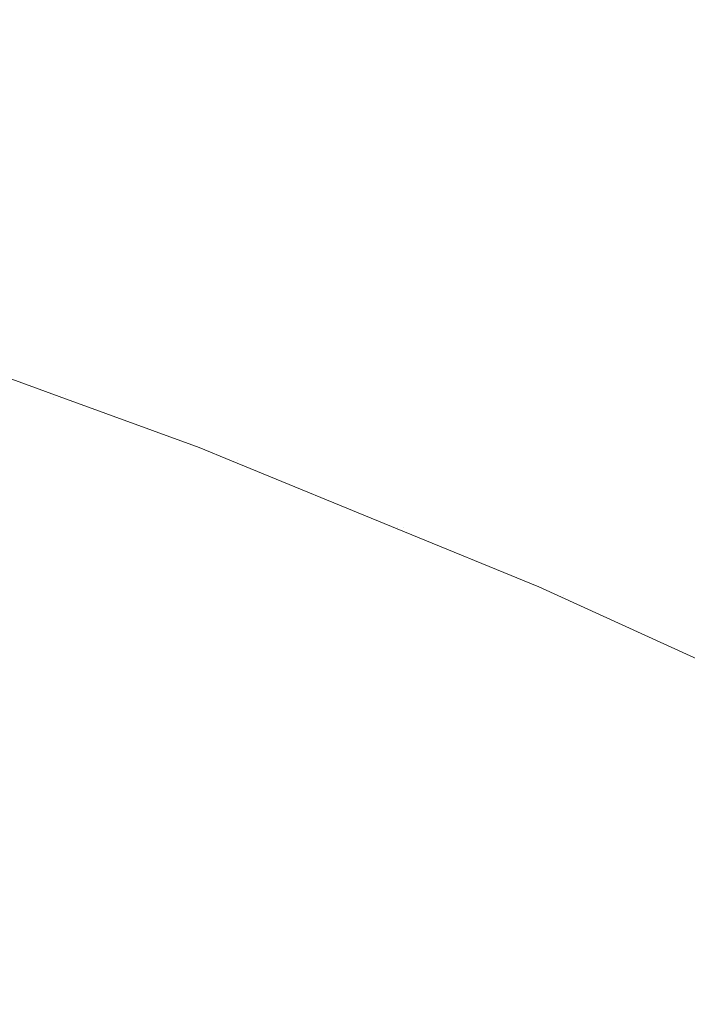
# Model space of a CAD drawing. Header units: centimetres. Extents: x -62 to 63, y 4 to 6.
# Tile 228 of 256: x -20.088 to -20.0695, y 5.9586 to 5.986. Entities that reach past the tile are written whole.
import ezdxf

# ---------------------------------------------------------------- set-up
doc = ezdxf.new("R2010")
doc.units = ezdxf.units.CM
doc.header["$LTSCALE"] = 2.54
doc.layers.add('Lucido design-1', color=7, linetype='Continuous')

# ---------------------------------------------------------------- blocks, each defined once
blk = doc.blocks.new('Gruppo-4-1')
at = {"color": 7, "linetype": 'Continuous', "lineweight": 9}
for points, invisible_edges in [([(62.978378, 5.986815, -2276.27217), (-61.851453, 5.986815, -2276.27217), (-61.851453, 5.984551, -2276.26844), (62.978378, 5.984551, -2276.26844)], 5), ([(-20.096836, 5.987031, -2276.6635), (-20.092564, 5.987031, -2276.659385), (-20.087218, 5.985551, -2276.66043), (-20.091418, 5.985551, -2276.664477)], 15), ([(-20.082765, 5.985551, -2276.656464), (-20.087218, 5.985551, -2276.66043), (-20.092564, 5.987031, -2276.659385), (-20.088036, 5.987031, -2276.655352)], 15), ([(-20.088036, 5.987031, -2276.655352), (-20.083262, 5.987031, -2276.651405), (-20.07807, 5.985551, -2276.652583), (-20.082765, 5.985551, -2276.656464)], 15), ([(-20.073146, 5.985551, -2276.64879), (-20.07807, 5.985551, -2276.652583), (-20.083262, 5.987031, -2276.651405), (-20.078254, 5.987031, -2276.647548)], 15), ([(-20.078254, 5.987031, -2276.647548), (-20.073025, 5.987031, -2276.643784), (-20.068003, 5.985551, -2276.645089), (-20.073146, 5.985551, -2276.64879)], 15), ([(-20.062655, 5.985551, -2276.641482), (-20.068003, 5.985551, -2276.645089), (-20.073025, 5.987031, -2276.643784), (-20.067585, 5.987031, -2276.640116)], 15), ([(-20.086139, 5.984013, -2276.665428), (-20.090011, 5.984013, -2276.669484), (-20.095355, 5.985551, -2276.668601), (-20.091418, 5.985551, -2276.664477)], 15), ([(-20.091418, 5.985551, -2276.664477), (-20.087218, 5.985551, -2276.66043), (-20.082007, 5.984013, -2276.661448), (-20.086139, 5.984013, -2276.665428)], 15), ([(-20.077628, 5.984013, -2276.657548), (-20.082007, 5.984013, -2276.661448), (-20.087218, 5.985551, -2276.66043), (-20.082765, 5.985551, -2276.656464)], 15), ([(-20.082765, 5.985551, -2276.656464), (-20.07807, 5.985551, -2276.652583), (-20.073011, 5.984013, -2276.65373), (-20.077628, 5.984013, -2276.657548)], 15), ([(-20.068167, 5.984013, -2276.65), (-20.073011, 5.984013, -2276.65373), (-20.07807, 5.985551, -2276.652583), (-20.073146, 5.985551, -2276.64879)], 15), ([(-20.073146, 5.985551, -2276.64879), (-20.068003, 5.985551, -2276.645089), (-20.06311, 5.984013, -2276.64636), (-20.068167, 5.984013, -2276.65)], 15), ([(62.978378, 5.984551, -2276.26844), (-61.851453, 5.984551, -2276.26844), (-61.851453, 5.982127, -2276.264812), (62.978378, 5.982127, -2276.264812)], 5), ([(-20.093613, 5.984013, -2276.673611), (-20.090011, 5.984013, -2276.669484), (-20.084809, 5.982418, -2276.670344), (-20.088353, 5.982418, -2276.674404)], 15), ([(-20.081001, 5.982418, -2276.666355), (-20.084809, 5.982418, -2276.670344), (-20.090011, 5.984013, -2276.669484), (-20.086139, 5.984013, -2276.665428)], 15), ([(-20.086139, 5.984013, -2276.665428), (-20.082007, 5.984013, -2276.661448), (-20.076937, 5.982418, -2276.662439), (-20.081001, 5.982418, -2276.666355)], 15), ([(-20.072629, 5.982418, -2276.658602), (-20.076937, 5.982418, -2276.662439), (-20.082007, 5.984013, -2276.661448), (-20.077628, 5.984013, -2276.657548)], 15), ([(-20.077628, 5.984013, -2276.657548), (-20.073011, 5.984013, -2276.65373), (-20.068087, 5.982418, -2276.654847), (-20.072629, 5.982418, -2276.658602)], 15), ([(-20.063323, 5.982418, -2276.651178), (-20.068087, 5.982418, -2276.654847), (-20.073011, 5.984013, -2276.65373), (-20.068167, 5.984013, -2276.65)], 15), ([(-20.09461, 5.982418, -2276.682714), (-20.091623, 5.982418, -2276.678529), (-20.086459, 5.980772, -2276.679233), (-20.089397, 5.980772, -2276.683351)], 15), ([(-20.083242, 5.980772, -2276.675174), (-20.086459, 5.980772, -2276.679233), (-20.091623, 5.982418, -2276.678529), (-20.088353, 5.982418, -2276.674404)], 15), ([(-20.088353, 5.982418, -2276.674404), (-20.084809, 5.982418, -2276.670344), (-20.079755, 5.980772, -2276.67118), (-20.083242, 5.980772, -2276.675174)], 15), ([(-20.076008, 5.980772, -2276.667255), (-20.079755, 5.980772, -2276.67118), (-20.084809, 5.982418, -2276.670344), (-20.081001, 5.982418, -2276.666355)], 15), ([(-20.081001, 5.982418, -2276.666355), (-20.076937, 5.982418, -2276.662439), (-20.07201, 5.980772, -2276.663402), (-20.076008, 5.980772, -2276.667255)], 15), ([(-20.067771, 5.980772, -2276.659627), (-20.07201, 5.980772, -2276.663402), (-20.076937, 5.982418, -2276.662439), (-20.072629, 5.982418, -2276.658602)], 15), ([(-20.072629, 5.982418, -2276.658602), (-20.068087, 5.982418, -2276.654847), (-20.063302, 5.980772, -2276.655933), (-20.067771, 5.980772, -2276.659627)], 15), ([(62.978378, 5.982127, -2276.264812), (-61.851453, 5.982127, -2276.264812), (-61.851453, 5.979547, -2276.261294), (62.978378, 5.979547, -2276.261294)], 5), ([(-20.092049, 5.980772, -2276.687523), (-20.086949, 5.979077, -2276.688074), (-20.089269, 5.979077, -2276.692228), (-20.094407, 5.980772, -2276.691744)], 15), ([(-20.084339, 5.979077, -2276.683968), (-20.086949, 5.979077, -2276.688074), (-20.092049, 5.980772, -2276.687523), (-20.089397, 5.980772, -2276.683351)], 15), ([(-20.089397, 5.980772, -2276.683351), (-20.086459, 5.980772, -2276.679233), (-20.081447, 5.979077, -2276.679916), (-20.084339, 5.979077, -2276.683968)], 15), ([(-20.078282, 5.979077, -2276.675922), (-20.081447, 5.979077, -2276.679916), (-20.086459, 5.980772, -2276.679233), (-20.083242, 5.980772, -2276.675174)], 15), ([(-20.083242, 5.980772, -2276.675174), (-20.079755, 5.980772, -2276.67118), (-20.07485, 5.979077, -2276.671991), (-20.078282, 5.979077, -2276.675922)], 15), ([(-20.071162, 5.979077, -2276.668128), (-20.07485, 5.979077, -2276.671991), (-20.079755, 5.980772, -2276.67118), (-20.076008, 5.980772, -2276.667255)], 15), ([(-20.076008, 5.980772, -2276.667255), (-20.07201, 5.980772, -2276.663402), (-20.067228, 5.979077, -2276.664337), (-20.071162, 5.979077, -2276.668128)], 15), ([(-20.063057, 5.979077, -2276.660622), (-20.067228, 5.979077, -2276.664337), (-20.07201, 5.980772, -2276.663402), (-20.067771, 5.980772, -2276.659627)], 15), ([(62.978378, 5.979547, -2276.261294), (-61.851453, 5.979547, -2276.261294), (-61.851453, 5.976816, -2276.257891), (62.978378, 5.976816, -2276.257891)], 5), ([(-20.089374, 5.977336, -2276.705193), (-20.094434, 5.979077, -2276.704923), (-20.093017, 5.979077, -2276.700658), (-20.08798, 5.977336, -2276.700995)], 15), ([(-20.08798, 5.977336, -2276.700995), (-20.093017, 5.979077, -2276.700658), (-20.091294, 5.979077, -2276.696425), (-20.086283, 5.977336, -2276.696828)], 15), ([(-20.086283, 5.977336, -2276.696828), (-20.091294, 5.979077, -2276.696425), (-20.089269, 5.979077, -2276.692228), (-20.08429, 5.977336, -2276.692697)], 15), ([(-20.08429, 5.977336, -2276.692697), (-20.089269, 5.979077, -2276.692228), (-20.086949, 5.979077, -2276.688074), (-20.082006, 5.977336, -2276.688608)], 15), ([(-20.082006, 5.977336, -2276.688608), (-20.086949, 5.979077, -2276.688074), (-20.084339, 5.979077, -2276.683968), (-20.079437, 5.977336, -2276.684566)], 15), ([(-20.079437, 5.977336, -2276.684566), (-20.084339, 5.979077, -2276.683968), (-20.081447, 5.979077, -2276.679916), (-20.076591, 5.977336, -2276.680577)], 15), ([(-20.076591, 5.977336, -2276.680577), (-20.081447, 5.979077, -2276.679916), (-20.078282, 5.979077, -2276.675922), (-20.073474, 5.977336, -2276.676646)], 15), ([(-20.073474, 5.977336, -2276.676646), (-20.078282, 5.979077, -2276.675922), (-20.07485, 5.979077, -2276.671991), (-20.070097, 5.977336, -2276.672777)], 15), ([(-20.066467, 5.977336, -2276.668974), (-20.070097, 5.977336, -2276.672777), (-20.07485, 5.979077, -2276.671991), (-20.071162, 5.979077, -2276.668128)], 15), ([(-20.071162, 5.979077, -2276.668128), (-20.067228, 5.979077, -2276.664337), (-20.062594, 5.977336, -2276.665243), (-20.066467, 5.977336, -2276.668974)], 15), ([(-20.086951, 5.975506, -2276.92217), (-20.091879, 5.977306, -2276.92217), (-20.093773, 5.977998, -2276.72217), (-20.086951, 5.975506, -2276.72217)], 10), ([(-20.086951, 5.975506, -2276.72217), (-20.093773, 5.977998, -2276.72217), (-20.091712, 5.977336, -2276.71791)], 10), ([(-20.087103, 5.975472, -2276.926855), (-20.087235, 5.975407, -2276.928414), (-20.09216, 5.977186, -2276.928414), (-20.091942, 5.977299, -2276.925294)], 15), ([(-20.091879, 5.977306, -2276.92217), (-20.086951, 5.975506, -2276.92217), (-20.087009, 5.975518, -2276.925294), (-20.091942, 5.977299, -2276.925294)], 14), ([(-20.091942, 5.977299, -2276.925294), (-20.087009, 5.975518, -2276.925294), (-20.087103, 5.975472, -2276.926855)], 11), ([(-20.091712, 5.977336, -2276.71791), (-20.086779, 5.975554, -2276.717976), (-20.086951, 5.975506, -2276.72217)], 11), ([(-20.091243, 5.977336, -2276.713657), (-20.086317, 5.975554, -2276.713788), (-20.086779, 5.975554, -2276.717976), (-20.091712, 5.977336, -2276.71791)], 15), ([(-20.090463, 5.977336, -2276.709416), (-20.085549, 5.975554, -2276.709612), (-20.086317, 5.975554, -2276.713788), (-20.091243, 5.977336, -2276.713657)], 15), ([(-20.089374, 5.977336, -2276.705193), (-20.084477, 5.975554, -2276.705454), (-20.085549, 5.975554, -2276.709612), (-20.090463, 5.977336, -2276.709416)], 15), ([(-20.08798, 5.977336, -2276.700995), (-20.083104, 5.975554, -2276.701321), (-20.084477, 5.975554, -2276.705454), (-20.089374, 5.977336, -2276.705193)], 15), ([(-20.086283, 5.977336, -2276.696828), (-20.081434, 5.975554, -2276.697218), (-20.083104, 5.975554, -2276.701321), (-20.08798, 5.977336, -2276.700995)], 15), ([(-20.08429, 5.977336, -2276.692697), (-20.079472, 5.975554, -2276.693151), (-20.081434, 5.975554, -2276.697218), (-20.086283, 5.977336, -2276.696828)], 15), ([(-20.082006, 5.977336, -2276.688608), (-20.077223, 5.975554, -2276.689125), (-20.079472, 5.975554, -2276.693151), (-20.08429, 5.977336, -2276.692697)], 15), ([(-20.079437, 5.977336, -2276.684566), (-20.074693, 5.975554, -2276.685145), (-20.077223, 5.975554, -2276.689125), (-20.082006, 5.977336, -2276.688608)], 15), ([(-20.076591, 5.977336, -2276.680577), (-20.071891, 5.975554, -2276.681218), (-20.074693, 5.975554, -2276.685145), (-20.079437, 5.977336, -2276.684566)], 15), ([(-20.073474, 5.977336, -2276.676646), (-20.068822, 5.975554, -2276.677347), (-20.071891, 5.975554, -2276.681218), (-20.076591, 5.977336, -2276.680577)], 15), ([(-20.070097, 5.977336, -2276.672777), (-20.065497, 5.975554, -2276.673537), (-20.068822, 5.975554, -2276.677347), (-20.073474, 5.977336, -2276.676646)], 15), ([(-20.061923, 5.975554, -2276.669793), (-20.065497, 5.975554, -2276.673537), (-20.070097, 5.977336, -2276.672777), (-20.066467, 5.977336, -2276.668974)], 15), ([(-20.092761, 5.976876, -2276.933075), (-20.092525, 5.976998, -2276.931524), (-20.087611, 5.975224, -2276.931524), (-20.087855, 5.975105, -2276.933075)], 15), ([(-20.087404, 5.975325, -2276.929971), (-20.087611, 5.975224, -2276.931524), (-20.092525, 5.976998, -2276.931524), (-20.092324, 5.977101, -2276.929971)], 15), ([(-20.092324, 5.977101, -2276.929971), (-20.09216, 5.977186, -2276.928414), (-20.087235, 5.975407, -2276.928414), (-20.087404, 5.975325, -2276.929971)], 15), ([(62.978378, 5.976816, -2276.257891), (-61.851453, 5.976816, -2276.257891), (-61.851453, 5.97394, -2276.254611), (62.978378, 5.97394, -2276.254611)], 5), ([(-20.087855, 5.975105, -2276.933075), (-20.088136, 5.974968, -2276.934621), (-20.093033, 5.976736, -2276.934621), (-20.092761, 5.976876, -2276.933075)], 15), ([(-20.082649, 5.973511, -2276.929971), (-20.082862, 5.973412, -2276.931524), (-20.087611, 5.975224, -2276.931524), (-20.087404, 5.975325, -2276.929971)], 15), ([(-20.087404, 5.975325, -2276.929971), (-20.087235, 5.975407, -2276.928414), (-20.082475, 5.973591, -2276.928414), (-20.082649, 5.973511, -2276.929971)], 15), ([(-20.082339, 5.973654, -2276.926855), (-20.082475, 5.973591, -2276.928414), (-20.087235, 5.975407, -2276.928414), (-20.087103, 5.975472, -2276.926855)], 15), ([(-20.087103, 5.975472, -2276.926855), (-20.087009, 5.975518, -2276.925294), (-20.082242, 5.973699, -2276.925294), (-20.082339, 5.973654, -2276.926855)], 15), ([(-20.087009, 5.975518, -2276.925294), (-20.086951, 5.975506, -2276.92217), (-20.083072, 5.974089, -2276.92217)], 9), ([(-20.083072, 5.974089, -2276.92217), (-20.082242, 5.973699, -2276.925294), (-20.087009, 5.975518, -2276.925294)], 11), ([(-20.083072, 5.974089, -2276.72217), (-20.086951, 5.975506, -2276.72217), (-20.086779, 5.975554, -2276.717976)], 10), ([(-20.086951, 5.975506, -2276.72217), (-20.083072, 5.974089, -2276.72217), (-20.083072, 5.974089, -2276.92217), (-20.086951, 5.975506, -2276.92217)], 10), ([(-20.086779, 5.975554, -2276.717976), (-20.082012, 5.973735, -2276.718039), (-20.083072, 5.974089, -2276.72217)], 11), ([(-20.082012, 5.973735, -2276.718039), (-20.086779, 5.975554, -2276.717976), (-20.086317, 5.975554, -2276.713788), (-20.081557, 5.973735, -2276.713914)], 15), ([(-20.081557, 5.973735, -2276.713914), (-20.086317, 5.975554, -2276.713788), (-20.085549, 5.975554, -2276.709612), (-20.080801, 5.973735, -2276.709802)], 15), ([(-20.080801, 5.973735, -2276.709802), (-20.085549, 5.975554, -2276.709612), (-20.084477, 5.975554, -2276.705454), (-20.079745, 5.973735, -2276.705707)], 15), ([(-20.079745, 5.973735, -2276.705707), (-20.084477, 5.975554, -2276.705454), (-20.083104, 5.975554, -2276.701321), (-20.078393, 5.973735, -2276.701636)], 15), ([(-20.078393, 5.973735, -2276.701636), (-20.083104, 5.975554, -2276.701321), (-20.081434, 5.975554, -2276.697218), (-20.076748, 5.973735, -2276.697595)], 15), ([(-20.076748, 5.973735, -2276.697595), (-20.081434, 5.975554, -2276.697218), (-20.079472, 5.975554, -2276.693151), (-20.074815, 5.973735, -2276.693589)], 15), ([(-20.074815, 5.973735, -2276.693589), (-20.079472, 5.975554, -2276.693151), (-20.077223, 5.975554, -2276.689125), (-20.0726, 5.973735, -2276.689624)], 15), ([(-20.0726, 5.973735, -2276.689624), (-20.077223, 5.975554, -2276.689125), (-20.074693, 5.975554, -2276.685145), (-20.070109, 5.973735, -2276.685705)], 15), ([(-20.070109, 5.973735, -2276.685705), (-20.074693, 5.975554, -2276.685145), (-20.071891, 5.975554, -2276.681218), (-20.067349, 5.973735, -2276.681837)], 15), ([(-20.067349, 5.973735, -2276.681837), (-20.071891, 5.975554, -2276.681218), (-20.068822, 5.975554, -2276.677347), (-20.064327, 5.973735, -2276.678024)], 15), ([(-20.083114, 5.973296, -2276.933075), (-20.083404, 5.973162, -2276.934621), (-20.088136, 5.974968, -2276.934621), (-20.087855, 5.975105, -2276.933075)], 15), ([(-20.087855, 5.975105, -2276.933075), (-20.087611, 5.975224, -2276.931524), (-20.082862, 5.973412, -2276.931524), (-20.083114, 5.973296, -2276.933075)], 15), ([(-20.083732, 5.973011, -2276.936163), (-20.084097, 5.972843, -2276.9377), (-20.088809, 5.97464, -2276.9377), (-20.088454, 5.974813, -2276.936163)], 15), ([(-20.088454, 5.974813, -2276.936163), (-20.088136, 5.974968, -2276.934621), (-20.083404, 5.973162, -2276.934621), (-20.083732, 5.973011, -2276.936163)], 15), ([(-20.0892, 5.97445, -2276.939231), (-20.088809, 5.97464, -2276.9377), (-20.084097, 5.972843, -2276.9377), (-20.0845, 5.972657, -2276.939231)], 15), ([(-20.09009, 5.974016, -2276.942275), (-20.089627, 5.974242, -2276.940757), (-20.08494, 5.972453, -2276.940757), (-20.085417, 5.972233, -2276.942275)], 15), ([(-20.0845, 5.972657, -2276.939231), (-20.08494, 5.972453, -2276.940757), (-20.089627, 5.974242, -2276.940757), (-20.0892, 5.97445, -2276.939231)], 15), ([(62.978378, 5.97394, -2276.254611), (-61.851453, 5.97394, -2276.254611), (-61.851453, 5.970923, -2276.251459), (62.978378, 5.970923, -2276.251459)], 5), ([(-20.085417, 5.972233, -2276.942275), (-20.085931, 5.971996, -2276.943786), (-20.090588, 5.973773, -2276.943786), (-20.09009, 5.974016, -2276.942275)], 15), ([(-20.08217, 5.973719, -2276.92217), (-20.083072, 5.974089, -2276.92217), (-20.083072, 5.974089, -2276.72217), (-20.08217, 5.973719, -2276.72217)], 10), ([(-20.082012, 5.973735, -2276.718039), (-20.08217, 5.973719, -2276.72217), (-20.083072, 5.974089, -2276.72217)], 9), ([(-20.083072, 5.974089, -2276.92217), (-20.08217, 5.973719, -2276.92217), (-20.082183, 5.973726, -2276.923732)], 10), ([(-20.082183, 5.973726, -2276.923732), (-20.082242, 5.973699, -2276.925294), (-20.083072, 5.974089, -2276.92217)], 11), ([(-20.091121, 5.973513, -2276.94529), (-20.090588, 5.973773, -2276.943786), (-20.085931, 5.971996, -2276.943786), (-20.086481, 5.971743, -2276.94529)], 15), ([(-20.082339, 5.973654, -2276.926855), (-20.082242, 5.973699, -2276.925294), (-20.077641, 5.971845, -2276.925294), (-20.077741, 5.971801, -2276.926855)], 15), ([(-20.077581, 5.971871, -2276.923732), (-20.077641, 5.971845, -2276.925294), (-20.082242, 5.973699, -2276.925294), (-20.082183, 5.973726, -2276.923732)], 15), ([(-20.077581, 5.971871, -2276.923732), (-20.082183, 5.973726, -2276.923732), (-20.08217, 5.973719, -2276.92217)], 11), ([(-20.077579, 5.971835, -2276.72217), (-20.08217, 5.973719, -2276.72217), (-20.082012, 5.973735, -2276.718039)], 10), ([(-20.077579, 5.971835, -2276.92217), (-20.08217, 5.973719, -2276.92217), (-20.08217, 5.973719, -2276.72217), (-20.077579, 5.971835, -2276.72217)], 10), ([(-20.08217, 5.973719, -2276.92217), (-20.077579, 5.971835, -2276.92217), (-20.077581, 5.971871, -2276.923732)], 10), ([(-20.082012, 5.973735, -2276.718039), (-20.077412, 5.97188, -2276.7181), (-20.077579, 5.971835, -2276.72217)], 11), ([(-20.081557, 5.973735, -2276.713914), (-20.076964, 5.97188, -2276.714037), (-20.077412, 5.97188, -2276.7181), (-20.082012, 5.973735, -2276.718039)], 15), ([(-20.080801, 5.973735, -2276.709802), (-20.076218, 5.97188, -2276.709985), (-20.076964, 5.97188, -2276.714037), (-20.081557, 5.973735, -2276.713914)], 15), ([(-20.079745, 5.973735, -2276.705707), (-20.075178, 5.97188, -2276.705951), (-20.076218, 5.97188, -2276.709985), (-20.080801, 5.973735, -2276.709802)], 15), ([(-20.078393, 5.973735, -2276.701636), (-20.073846, 5.97188, -2276.70194), (-20.075178, 5.97188, -2276.705951), (-20.079745, 5.973735, -2276.705707)], 15), ([(-20.076748, 5.973735, -2276.697595), (-20.072225, 5.97188, -2276.697959), (-20.073846, 5.97188, -2276.70194), (-20.078393, 5.973735, -2276.701636)], 15), ([(-20.074815, 5.973735, -2276.693589), (-20.070321, 5.97188, -2276.694012), (-20.072225, 5.97188, -2276.697959), (-20.076748, 5.973735, -2276.697595)], 15), ([(-20.0726, 5.973735, -2276.689624), (-20.068139, 5.97188, -2276.690106), (-20.070321, 5.97188, -2276.694012), (-20.074815, 5.973735, -2276.693589)], 15), ([(-20.070109, 5.973735, -2276.685705), (-20.065685, 5.97188, -2276.686245), (-20.068139, 5.97188, -2276.690106), (-20.0726, 5.973735, -2276.689624)], 15), ([(-20.067349, 5.973735, -2276.681837), (-20.062965, 5.97188, -2276.682434), (-20.065685, 5.97188, -2276.686245), (-20.070109, 5.973735, -2276.685705)], 15), ([(-20.086481, 5.971743, -2276.94529), (-20.087067, 5.971472, -2276.946785), (-20.091689, 5.973236, -2276.946785), (-20.091121, 5.973513, -2276.94529)], 15), ([(-20.083114, 5.973296, -2276.933075), (-20.082862, 5.973412, -2276.931524), (-20.07828, 5.971566, -2276.931524), (-20.078539, 5.971453, -2276.933075)], 15), ([(-20.078061, 5.971662, -2276.929971), (-20.07828, 5.971566, -2276.931524), (-20.082862, 5.973412, -2276.931524), (-20.082649, 5.973511, -2276.929971)], 15), ([(-20.082649, 5.973511, -2276.929971), (-20.082475, 5.973591, -2276.928414), (-20.077881, 5.97174, -2276.928414), (-20.078061, 5.971662, -2276.929971)], 15), ([(-20.077741, 5.971801, -2276.926855), (-20.077881, 5.97174, -2276.928414), (-20.082475, 5.973591, -2276.928414), (-20.082339, 5.973654, -2276.926855)], 15), ([(-20.092292, 5.972943, -2276.948272), (-20.091689, 5.973236, -2276.946785), (-20.087067, 5.971472, -2276.946785), (-20.087688, 5.971186, -2276.948272)], 15), ([(-20.083732, 5.973011, -2276.936163), (-20.083404, 5.973162, -2276.934621), (-20.078837, 5.971322, -2276.934621), (-20.079174, 5.971175, -2276.936163)], 15), ([(-20.078539, 5.971453, -2276.933075), (-20.078837, 5.971322, -2276.934621), (-20.083404, 5.973162, -2276.934621), (-20.083114, 5.973296, -2276.933075)], 15), ([(-20.087688, 5.971186, -2276.948272), (-20.088344, 5.970883, -2276.94975), (-20.092928, 5.972632, -2276.94975), (-20.092292, 5.972943, -2276.948272)], 15), ([(-20.0845, 5.972657, -2276.939231), (-20.084097, 5.972843, -2276.9377), (-20.07955, 5.971011, -2276.9377), (-20.079965, 5.970829, -2276.939231)], 15), ([(-20.079174, 5.971175, -2276.936163), (-20.07955, 5.971011, -2276.9377), (-20.084097, 5.972843, -2276.9377), (-20.083732, 5.973011, -2276.936163)], 15), ([(-20.079965, 5.970829, -2276.939231), (-20.080418, 5.970631, -2276.940757), (-20.08494, 5.972453, -2276.940757), (-20.0845, 5.972657, -2276.939231)], 15), ([(-20.085417, 5.972233, -2276.942275), (-20.08494, 5.972453, -2276.940757), (-20.080418, 5.970631, -2276.940757), (-20.080909, 5.970417, -2276.942275)], 15), ([(-20.080909, 5.970417, -2276.942275), (-20.081437, 5.970186, -2276.943786), (-20.085931, 5.971996, -2276.943786), (-20.085417, 5.972233, -2276.942275)], 15), ([(-20.086481, 5.971743, -2276.94529), (-20.085931, 5.971996, -2276.943786), (-20.081437, 5.970186, -2276.943786), (-20.082003, 5.969938, -2276.94529)], 15), ([(-20.07331, 5.969918, -2276.926855), (-20.073454, 5.969858, -2276.928414), (-20.077881, 5.97174, -2276.928414), (-20.077741, 5.971801, -2276.926855)], 15), ([(-20.077741, 5.971801, -2276.926855), (-20.077641, 5.971845, -2276.925294), (-20.073208, 5.96996, -2276.925294), (-20.07331, 5.969918, -2276.926855)], 15), ([(-20.073146, 5.969986, -2276.923732), (-20.073208, 5.96996, -2276.925294), (-20.077641, 5.971845, -2276.925294), (-20.077581, 5.971871, -2276.923732)], 15), ([(-20.077581, 5.971871, -2276.923732), (-20.077579, 5.971835, -2276.92217), (-20.073654, 5.970224, -2276.92217)], 9), ([(-20.073654, 5.970224, -2276.92217), (-20.073146, 5.969986, -2276.923732), (-20.077581, 5.971871, -2276.923732)], 11), ([(-20.073654, 5.970224, -2276.72217), (-20.077579, 5.971835, -2276.72217), (-20.077412, 5.97188, -2276.7181)], 10), ([(-20.077579, 5.971835, -2276.72217), (-20.073654, 5.970224, -2276.72217), (-20.073654, 5.970224, -2276.92217), (-20.077579, 5.971835, -2276.92217)], 10), ([(-20.077412, 5.97188, -2276.7181), (-20.072978, 5.969994, -2276.718159), (-20.073654, 5.970224, -2276.72217)], 11), ([(-20.072978, 5.969994, -2276.718159), (-20.077412, 5.97188, -2276.7181), (-20.076964, 5.97188, -2276.714037), (-20.072537, 5.969994, -2276.714154)], 15), ([(-20.072537, 5.969994, -2276.714154), (-20.076964, 5.97188, -2276.714037), (-20.076218, 5.97188, -2276.709985), (-20.071802, 5.969994, -2276.710161)], 15), ([(-20.071802, 5.969994, -2276.710161), (-20.076218, 5.97188, -2276.709985), (-20.075178, 5.97188, -2276.705951), (-20.070777, 5.969994, -2276.706186)], 15), ([(-20.070777, 5.969994, -2276.706186), (-20.075178, 5.97188, -2276.705951), (-20.073846, 5.97188, -2276.70194), (-20.069464, 5.969994, -2276.702233)], 15), ([(-20.069464, 5.969994, -2276.702233), (-20.073846, 5.97188, -2276.70194), (-20.072225, 5.97188, -2276.697959), (-20.067867, 5.969994, -2276.69831)], 15), ([(-20.067867, 5.969994, -2276.69831), (-20.072225, 5.97188, -2276.697959), (-20.070321, 5.97188, -2276.694012), (-20.06599, 5.969994, -2276.69442)], 15), ([(-20.06599, 5.969994, -2276.69442), (-20.070321, 5.97188, -2276.694012), (-20.068139, 5.97188, -2276.690106), (-20.06384, 5.969994, -2276.69057)], 15), ([(-20.087688, 5.971186, -2276.948272), (-20.087067, 5.971472, -2276.946785), (-20.082606, 5.969675, -2276.946785), (-20.083245, 5.969396, -2276.948272)], 15), ([(-20.082003, 5.969938, -2276.94529), (-20.082606, 5.969675, -2276.946785), (-20.087067, 5.971472, -2276.946785), (-20.086481, 5.971743, -2276.94529)], 15), ([(-20.078539, 5.971453, -2276.933075), (-20.07828, 5.971566, -2276.931524), (-20.073864, 5.969688, -2276.931524), (-20.07413, 5.969578, -2276.933075)], 15), ([(-20.073639, 5.969782, -2276.929971), (-20.073864, 5.969688, -2276.931524), (-20.07828, 5.971566, -2276.931524), (-20.078061, 5.971662, -2276.929971)], 15), ([(-20.078061, 5.971662, -2276.929971), (-20.077881, 5.97174, -2276.928414), (-20.073454, 5.969858, -2276.928414), (-20.073639, 5.969782, -2276.929971)], 15), ([(-20.079174, 5.971175, -2276.936163), (-20.078837, 5.971322, -2276.934621), (-20.074436, 5.969451, -2276.934621), (-20.074782, 5.969308, -2276.936163)], 15), ([(-20.07413, 5.969578, -2276.933075), (-20.074436, 5.969451, -2276.934621), (-20.078837, 5.971322, -2276.934621), (-20.078539, 5.971453, -2276.933075)], 15), ([(-20.083245, 5.969396, -2276.948272), (-20.08392, 5.969101, -2276.94975), (-20.088344, 5.970883, -2276.94975), (-20.087688, 5.971186, -2276.948272)], 15), ([(-20.079965, 5.970829, -2276.939231), (-20.07955, 5.971011, -2276.9377), (-20.075168, 5.969148, -2276.9377), (-20.075594, 5.968971, -2276.939231)], 15), ([(-20.074782, 5.969308, -2276.936163), (-20.075168, 5.969148, -2276.9377), (-20.07955, 5.971011, -2276.9377), (-20.079174, 5.971175, -2276.936163)], 15), ([(62.978378, 5.970923, -2276.251459), (-61.851453, 5.970923, -2276.251459), (-61.851453, 5.967771, -2276.248442), (62.978378, 5.967771, -2276.248442)], 5), ([(-20.089034, 5.970564, -2276.951217), (-20.088344, 5.970883, -2276.94975), (-20.08392, 5.969101, -2276.94975), (-20.08463, 5.96879, -2276.951217)], 15), ([(-20.075594, 5.968971, -2276.939231), (-20.07606, 5.968778, -2276.940757), (-20.080418, 5.970631, -2276.940757), (-20.079965, 5.970829, -2276.939231)], 15), ([(-20.08463, 5.96879, -2276.951217), (-20.085376, 5.968464, -2276.952675), (-20.089759, 5.97023, -2276.952675), (-20.089034, 5.970564, -2276.951217)], 15), ([(-20.076564, 5.968569, -2276.942275), (-20.077107, 5.968345, -2276.943786), (-20.081437, 5.970186, -2276.943786), (-20.080909, 5.970417, -2276.942275)], 15), ([(-20.080909, 5.970417, -2276.942275), (-20.080418, 5.970631, -2276.940757), (-20.07606, 5.968778, -2276.940757), (-20.076564, 5.968569, -2276.942275)], 15), ([(-20.090517, 5.96988, -2276.954122), (-20.089759, 5.97023, -2276.952675), (-20.085376, 5.968464, -2276.952675), (-20.086156, 5.968123, -2276.954122)], 15), ([(-20.082003, 5.969938, -2276.94529), (-20.081437, 5.970186, -2276.943786), (-20.077107, 5.968345, -2276.943786), (-20.077688, 5.968104, -2276.94529)], 15), ([(-20.068875, 5.968041, -2276.92217), (-20.073654, 5.970224, -2276.92217), (-20.073654, 5.970224, -2276.72217), (-20.068875, 5.968041, -2276.72217)], 10), ([(-20.068875, 5.968041, -2276.72217), (-20.073654, 5.970224, -2276.72217), (-20.072978, 5.969994, -2276.718159)], 10), ([(-20.073146, 5.969986, -2276.923732), (-20.073654, 5.970224, -2276.92217), (-20.068875, 5.968041, -2276.92217)], 9), ([(-20.086156, 5.968123, -2276.954122), (-20.086969, 5.967767, -2276.955559), (-20.091308, 5.969515, -2276.955559), (-20.090517, 5.96988, -2276.954122)], 15), ([(-20.077688, 5.968104, -2276.94529), (-20.078306, 5.967847, -2276.946785), (-20.082606, 5.969675, -2276.946785), (-20.082003, 5.969938, -2276.94529)], 15), ([(-20.073639, 5.969782, -2276.929971), (-20.073454, 5.969858, -2276.928414), (-20.069194, 5.967948, -2276.928414), (-20.069383, 5.967874, -2276.929971)], 15), ([(-20.069047, 5.968006, -2276.926855), (-20.069194, 5.967948, -2276.928414), (-20.073454, 5.969858, -2276.928414), (-20.07331, 5.969918, -2276.926855)], 15), ([(-20.07331, 5.969918, -2276.926855), (-20.073208, 5.96996, -2276.925294), (-20.068941, 5.968048, -2276.925294), (-20.069047, 5.968006, -2276.926855)], 15), ([(-20.068878, 5.968073, -2276.923732), (-20.068941, 5.968048, -2276.925294), (-20.073208, 5.96996, -2276.925294), (-20.073146, 5.969986, -2276.923732)], 15), ([(-20.068875, 5.968041, -2276.92217), (-20.068878, 5.968073, -2276.923732), (-20.073146, 5.969986, -2276.923732)], 11), ([(-20.072537, 5.969994, -2276.714154), (-20.068277, 5.968081, -2276.714268), (-20.068712, 5.968081, -2276.718216), (-20.072978, 5.969994, -2276.718159)], 15), ([(-20.072978, 5.969994, -2276.718159), (-20.068712, 5.968081, -2276.718216), (-20.068875, 5.968041, -2276.72217)], 11), ([(-20.071802, 5.969994, -2276.710161), (-20.067552, 5.968081, -2276.710331), (-20.068277, 5.968081, -2276.714268), (-20.072537, 5.969994, -2276.714154)], 15), ([(-20.070777, 5.969994, -2276.706186), (-20.066542, 5.968081, -2276.706412), (-20.067552, 5.968081, -2276.710331), (-20.071802, 5.969994, -2276.710161)], 15), ([(-20.069464, 5.969994, -2276.702233), (-20.065247, 5.968081, -2276.702515), (-20.066542, 5.968081, -2276.706412), (-20.070777, 5.969994, -2276.706186)], 15), ([(-20.083245, 5.969396, -2276.948272), (-20.082606, 5.969675, -2276.946785), (-20.078306, 5.967847, -2276.946785), (-20.078963, 5.967575, -2276.948272)], 15), ([(-20.069887, 5.967676, -2276.933075), (-20.070201, 5.967553, -2276.934621), (-20.074436, 5.969451, -2276.934621), (-20.07413, 5.969578, -2276.933075)], 15), ([(-20.07413, 5.969578, -2276.933075), (-20.073864, 5.969688, -2276.931524), (-20.069614, 5.967783, -2276.931524), (-20.069887, 5.967676, -2276.933075)], 15), ([(-20.069383, 5.967874, -2276.929971), (-20.069614, 5.967783, -2276.931524), (-20.073864, 5.969688, -2276.931524), (-20.073639, 5.969782, -2276.929971)], 15), ([(-20.092132, 5.969135, -2276.956983), (-20.091308, 5.969515, -2276.955559), (-20.086969, 5.967767, -2276.955559), (-20.087817, 5.967397, -2276.956983)], 15), ([(-20.078963, 5.967575, -2276.948272), (-20.079656, 5.967288, -2276.94975), (-20.08392, 5.969101, -2276.94975), (-20.083245, 5.969396, -2276.948272)], 15), ([(-20.070556, 5.967413, -2276.936163), (-20.070952, 5.967257, -2276.9377), (-20.075168, 5.969148, -2276.9377), (-20.074782, 5.969308, -2276.936163)], 15), ([(-20.074782, 5.969308, -2276.936163), (-20.074436, 5.969451, -2276.934621), (-20.070201, 5.967553, -2276.934621), (-20.070556, 5.967413, -2276.936163)], 15), ([(-20.087817, 5.967397, -2276.956983), (-20.088697, 5.967012, -2276.958396), (-20.092987, 5.968741, -2276.958396), (-20.092132, 5.969135, -2276.956983)], 15), ([(-20.08463, 5.96879, -2276.951217), (-20.08392, 5.969101, -2276.94975), (-20.079656, 5.967288, -2276.94975), (-20.080386, 5.966986, -2276.951217)], 15), ([(-20.075594, 5.968971, -2276.939231), (-20.075168, 5.969148, -2276.9377), (-20.070952, 5.967257, -2276.9377), (-20.071389, 5.967086, -2276.939231)], 15), ([(-20.080386, 5.966986, -2276.951217), (-20.081151, 5.966668, -2276.952675), (-20.085376, 5.968464, -2276.952675), (-20.08463, 5.96879, -2276.951217)], 15), ([(-20.076564, 5.968569, -2276.942275), (-20.07606, 5.968778, -2276.940757), (-20.071866, 5.966898, -2276.940757), (-20.072383, 5.966695, -2276.942275)], 15), ([(-20.071389, 5.967086, -2276.939231), (-20.071866, 5.966898, -2276.940757), (-20.07606, 5.968778, -2276.940757), (-20.075594, 5.968971, -2276.939231)], 15), ([(-20.072383, 5.966695, -2276.942275), (-20.072939, 5.966476, -2276.943786), (-20.077107, 5.968345, -2276.943786), (-20.076564, 5.968569, -2276.942275)], 15), ([(-20.086156, 5.968123, -2276.954122), (-20.085376, 5.968464, -2276.952675), (-20.081151, 5.966668, -2276.952675), (-20.081952, 5.966336, -2276.954122)], 15), ([(-20.077688, 5.968104, -2276.94529), (-20.077107, 5.968345, -2276.943786), (-20.072939, 5.966476, -2276.943786), (-20.073535, 5.966242, -2276.94529)], 15), ([(-20.081952, 5.966336, -2276.954122), (-20.082788, 5.96599, -2276.955559), (-20.086969, 5.967767, -2276.955559), (-20.086156, 5.968123, -2276.954122)], 15), ([(-20.073535, 5.966242, -2276.94529), (-20.074169, 5.965993, -2276.946785), (-20.078306, 5.967847, -2276.946785), (-20.077688, 5.968104, -2276.94529)], 15), ([(62.978378, 5.967771, -2276.248442), (-61.851453, 5.967771, -2276.248442), (-61.851453, 5.964491, -2276.245566), (62.978378, 5.964491, -2276.245566)], 5), ([(-20.087817, 5.967397, -2276.956983), (-20.086969, 5.967767, -2276.955559), (-20.082788, 5.96599, -2276.955559), (-20.083659, 5.965629, -2276.956983)], 15), ([(-20.078963, 5.967575, -2276.948272), (-20.078306, 5.967847, -2276.946785), (-20.074169, 5.965993, -2276.946785), (-20.074842, 5.965728, -2276.948272)], 15), ([(-20.06581, 5.96575, -2276.933075), (-20.066131, 5.96563, -2276.934621), (-20.070201, 5.967553, -2276.934621), (-20.069887, 5.967676, -2276.933075)], 15), ([(-20.069887, 5.967676, -2276.933075), (-20.069614, 5.967783, -2276.931524), (-20.065531, 5.965854, -2276.931524), (-20.06581, 5.96575, -2276.933075)], 15), ([(-20.065294, 5.965942, -2276.929971), (-20.065531, 5.965854, -2276.931524), (-20.069614, 5.967783, -2276.931524), (-20.069383, 5.967874, -2276.929971)], 15), ([(-20.083659, 5.965629, -2276.956983), (-20.084563, 5.965254, -2276.958396), (-20.088697, 5.967012, -2276.958396), (-20.087817, 5.967397, -2276.956983)], 15), ([(-20.074842, 5.965728, -2276.948272), (-20.075553, 5.965449, -2276.94975), (-20.079656, 5.967288, -2276.94975), (-20.078963, 5.967575, -2276.948272)], 15), ([(-20.066495, 5.965494, -2276.936163), (-20.0669, 5.965343, -2276.9377), (-20.070952, 5.967257, -2276.9377), (-20.070556, 5.967413, -2276.936163)], 15), ([(-20.070556, 5.967413, -2276.936163), (-20.070201, 5.967553, -2276.934621), (-20.066131, 5.96563, -2276.934621), (-20.066495, 5.965494, -2276.936163)], 15), ([(-20.080386, 5.966986, -2276.951217), (-20.079656, 5.967288, -2276.94975), (-20.075553, 5.965449, -2276.94975), (-20.076301, 5.965155, -2276.951217)], 15), ([(-20.071389, 5.967086, -2276.939231), (-20.070952, 5.967257, -2276.9377), (-20.0669, 5.965343, -2276.9377), (-20.067347, 5.965176, -2276.939231)], 15), ([(-20.08961, 5.966613, -2276.959797), (-20.088697, 5.967012, -2276.958396), (-20.084563, 5.965254, -2276.958396), (-20.0855, 5.964866, -2276.959797)], 15), ([(-20.076301, 5.965155, -2276.951217), (-20.077086, 5.964846, -2276.952675), (-20.081151, 5.966668, -2276.952675), (-20.080386, 5.966986, -2276.951217)], 15), ([(-20.072383, 5.966695, -2276.942275), (-20.071866, 5.966898, -2276.940757), (-20.067835, 5.964994, -2276.940757), (-20.068365, 5.964796, -2276.942275)], 15), ([(-20.067347, 5.965176, -2276.939231), (-20.067835, 5.964994, -2276.940757), (-20.071866, 5.966898, -2276.940757), (-20.071389, 5.967086, -2276.939231)], 15), ([(-20.0855, 5.964866, -2276.959797), (-20.08647, 5.964464, -2276.961185), (-20.090554, 5.9662, -2276.961185), (-20.08961, 5.966613, -2276.959797)], 15), ([(-20.081952, 5.966336, -2276.954122), (-20.081151, 5.966668, -2276.952675), (-20.077086, 5.964846, -2276.952675), (-20.077908, 5.964523, -2276.954122)], 15), ([(-20.068365, 5.964796, -2276.942275), (-20.068934, 5.964584, -2276.943786), (-20.072939, 5.966476, -2276.943786), (-20.072383, 5.966695, -2276.942275)], 15), ([(-20.077908, 5.964523, -2276.954122), (-20.078765, 5.964186, -2276.955559), (-20.082788, 5.96599, -2276.955559), (-20.081952, 5.966336, -2276.954122)], 15), ([(-20.073535, 5.966242, -2276.94529), (-20.072939, 5.966476, -2276.943786), (-20.068934, 5.964584, -2276.943786), (-20.069544, 5.964356, -2276.94529)], 15), ([(-20.091529, 5.965774, -2276.96256), (-20.090554, 5.9662, -2276.961185), (-20.08647, 5.964464, -2276.961185), (-20.087471, 5.964049, -2276.96256)], 15), ([(-20.069544, 5.964356, -2276.94529), (-20.070194, 5.964114, -2276.946785), (-20.074169, 5.965993, -2276.946785), (-20.073535, 5.966242, -2276.94529)], 15), ([(-20.087471, 5.964049, -2276.96256), (-20.088504, 5.963621, -2276.963922), (-20.092535, 5.965334, -2276.963922), (-20.091529, 5.965774, -2276.96256)], 15), ([(-20.083659, 5.965629, -2276.956983), (-20.082788, 5.96599, -2276.955559), (-20.078765, 5.964186, -2276.955559), (-20.079657, 5.963835, -2276.956983)], 15), ([(-20.074842, 5.965728, -2276.948272), (-20.074169, 5.965993, -2276.946785), (-20.070194, 5.964114, -2276.946785), (-20.070883, 5.963857, -2276.948272)], 15), ([(-20.079657, 5.963835, -2276.956983), (-20.080584, 5.963471, -2276.958396), (-20.084563, 5.965254, -2276.958396), (-20.083659, 5.965629, -2276.956983)], 15), ([(-20.070883, 5.963857, -2276.948272), (-20.071611, 5.963586, -2276.94975), (-20.075553, 5.965449, -2276.94975), (-20.074842, 5.965728, -2276.948272)], 15), ([(-20.0855, 5.964866, -2276.959797), (-20.084563, 5.965254, -2276.958396), (-20.080584, 5.963471, -2276.958396), (-20.081545, 5.963093, -2276.959797)], 15), ([(-20.076301, 5.965155, -2276.951217), (-20.075553, 5.965449, -2276.94975), (-20.071611, 5.963586, -2276.94975), (-20.072377, 5.9633, -2276.951217)], 15), ([(-20.072377, 5.9633, -2276.951217), (-20.07318, 5.963, -2276.952675), (-20.077086, 5.964846, -2276.952675), (-20.076301, 5.965155, -2276.951217)], 15), ([(-20.081545, 5.963093, -2276.959797), (-20.08254, 5.962702, -2276.961185), (-20.08647, 5.964464, -2276.961185), (-20.0855, 5.964866, -2276.959797)], 15), ([(-20.077908, 5.964523, -2276.954122), (-20.077086, 5.964846, -2276.952675), (-20.07318, 5.963, -2276.952675), (-20.074021, 5.962687, -2276.954122)], 15), ([(62.978378, 5.962192, -2276.243721), (62.978378, 5.964491, -2276.245566), (-61.851453, 5.964491, -2276.245566), (-61.851453, 5.962192, -2276.243721)], 10), ([(-20.087471, 5.964049, -2276.96256), (-20.08647, 5.964464, -2276.961185), (-20.08254, 5.962702, -2276.961185), (-20.083567, 5.962299, -2276.96256)], 15), ([(-20.074021, 5.962687, -2276.954122), (-20.074899, 5.962359, -2276.955559), (-20.078765, 5.964186, -2276.955559), (-20.077908, 5.964523, -2276.954122)], 15), ([(-20.069544, 5.964356, -2276.94529), (-20.068934, 5.964584, -2276.943786), (-20.065092, 5.962671, -2276.943786), (-20.065715, 5.96245, -2276.94529)], 15), ([(-20.079657, 5.963835, -2276.956983), (-20.078765, 5.964186, -2276.955559), (-20.074899, 5.962359, -2276.955559), (-20.075812, 5.962018, -2276.956983)], 15), ([(-20.070883, 5.963857, -2276.948272), (-20.070194, 5.964114, -2276.946785), (-20.06638, 5.962215, -2276.946785), (-20.067084, 5.961966, -2276.948272)], 15), ([(-20.065715, 5.96245, -2276.94529), (-20.06638, 5.962215, -2276.946785), (-20.070194, 5.964114, -2276.946785), (-20.069544, 5.964356, -2276.94529)], 15), ([(-20.083567, 5.962299, -2276.96256), (-20.084626, 5.961882, -2276.963922), (-20.088504, 5.963621, -2276.963922), (-20.087471, 5.964049, -2276.96256)], 15), ([(-20.075812, 5.962018, -2276.956983), (-20.076761, 5.961664, -2276.958396), (-20.080584, 5.963471, -2276.958396), (-20.079657, 5.963835, -2276.956983)], 15), ([(-20.067084, 5.961966, -2276.948272), (-20.067828, 5.961702, -2276.94975), (-20.071611, 5.963586, -2276.94975), (-20.070883, 5.963857, -2276.948272)], 15), ([(-20.089568, 5.96318, -2276.96527), (-20.088504, 5.963621, -2276.963922), (-20.084626, 5.961882, -2276.963922), (-20.085716, 5.961454, -2276.96527)], 15), ([(-20.072377, 5.9633, -2276.951217), (-20.071611, 5.963586, -2276.94975), (-20.067828, 5.961702, -2276.94975), (-20.068611, 5.961425, -2276.951217)], 15), ([(-20.081545, 5.963093, -2276.959797), (-20.080584, 5.963471, -2276.958396), (-20.076761, 5.961664, -2276.958396), (-20.077745, 5.961297, -2276.959797)], 15), ([(-20.068611, 5.961425, -2276.951217), (-20.069432, 5.961134, -2276.952675), (-20.07318, 5.963, -2276.952675), (-20.072377, 5.9633, -2276.951217)], 15), ([(-20.085716, 5.961454, -2276.96527), (-20.086838, 5.961013, -2276.966604), (-20.090661, 5.962727, -2276.966604), (-20.089568, 5.96318, -2276.96527)], 15), ([(-20.077745, 5.961297, -2276.959797), (-20.078763, 5.960918, -2276.961185), (-20.08254, 5.962702, -2276.961185), (-20.081545, 5.963093, -2276.959797)], 15), ([(-20.074021, 5.962687, -2276.954122), (-20.07318, 5.963, -2276.952675), (-20.069432, 5.961134, -2276.952675), (-20.070292, 5.96083, -2276.954122)], 15), ([(-20.091784, 5.962262, -2276.967924), (-20.090661, 5.962727, -2276.966604), (-20.086838, 5.961013, -2276.966604), (-20.087989, 5.96056, -2276.967924)], 15), ([(-20.083567, 5.962299, -2276.96256), (-20.08254, 5.962702, -2276.961185), (-20.078763, 5.960918, -2276.961185), (-20.079815, 5.960526, -2276.96256)], 15), ([(-20.070292, 5.96083, -2276.954122), (-20.071189, 5.960512, -2276.955559), (-20.074899, 5.962359, -2276.955559), (-20.074021, 5.962687, -2276.954122)], 15), ([(-61.851453, 5.962192, -2276.243721), (-61.851453, 5.961088, -2276.242835), (62.978378, 5.961088, -2276.242835), (62.978378, 5.962192, -2276.243721)], 10), ([(-20.087989, 5.96056, -2276.967924), (-20.089169, 5.960096, -2276.969229), (-20.092935, 5.961785, -2276.969229), (-20.091784, 5.962262, -2276.967924)], 15), ([(-20.079815, 5.960526, -2276.96256), (-20.080899, 5.960121, -2276.963922), (-20.084626, 5.961882, -2276.963922), (-20.083567, 5.962299, -2276.96256)], 15), ([(-20.075812, 5.962018, -2276.956983), (-20.074899, 5.962359, -2276.955559), (-20.071189, 5.960512, -2276.955559), (-20.072123, 5.960181, -2276.956983)], 15), ([(-20.072123, 5.960181, -2276.956983), (-20.073093, 5.959838, -2276.958396), (-20.076761, 5.961664, -2276.958396), (-20.075812, 5.962018, -2276.956983)], 15), ([(-20.085716, 5.961454, -2276.96527), (-20.084626, 5.961882, -2276.963922), (-20.080899, 5.960121, -2276.963922), (-20.082015, 5.959705, -2276.96527)], 15), ([(-20.077745, 5.961297, -2276.959797), (-20.076761, 5.961664, -2276.958396), (-20.073093, 5.959838, -2276.958396), (-20.074099, 5.959482, -2276.959797)], 15), ([(-20.082015, 5.959705, -2276.96527), (-20.083163, 5.959277, -2276.966604), (-20.086838, 5.961013, -2276.966604), (-20.085716, 5.961454, -2276.96527)], 15), ([(-20.074099, 5.959482, -2276.959797), (-20.075139, 5.959113, -2276.961185), (-20.078763, 5.960918, -2276.961185), (-20.077745, 5.961297, -2276.959797)], 15), ([(-20.070292, 5.96083, -2276.954122), (-20.069432, 5.961134, -2276.952675), (-20.065841, 5.95925, -2276.952675), (-20.066719, 5.958955, -2276.954122)], 15), ([(62.978378, 5.960201, -2276.242184), (62.978378, 5.961088, -2276.242835), (-61.851453, 5.961088, -2276.242835), (-61.851453, 5.960201, -2276.242184)], 10), ([(-20.087989, 5.96056, -2276.967924), (-20.086838, 5.961013, -2276.966604), (-20.083163, 5.959277, -2276.966604), (-20.084342, 5.958837, -2276.967924)], 15), ([(-20.079815, 5.960526, -2276.96256), (-20.078763, 5.960918, -2276.961185), (-20.075139, 5.959113, -2276.961185), (-20.076214, 5.958733, -2276.96256)], 15), ([(-20.066719, 5.958955, -2276.954122), (-20.067635, 5.958648, -2276.955559), (-20.071189, 5.960512, -2276.955559), (-20.070292, 5.96083, -2276.954122)], 15), ([(-20.084342, 5.958837, -2276.967924), (-20.08555, 5.958386, -2276.969229), (-20.089169, 5.960096, -2276.969229), (-20.087989, 5.96056, -2276.967924)], 15), ([(-20.076214, 5.958733, -2276.96256), (-20.077323, 5.958341, -2276.963922), (-20.080899, 5.960121, -2276.963922), (-20.079815, 5.960526, -2276.96256)], 15), ([(-20.072123, 5.960181, -2276.956983), (-20.071189, 5.960512, -2276.955559), (-20.067635, 5.958648, -2276.955559), (-20.068588, 5.958327, -2276.956983)], 15), ([(-61.851453, 5.960201, -2276.242184), (-61.851453, 5.95757, -2276.240255), (62.978378, 5.95757, -2276.240255), (62.978378, 5.960201, -2276.242184)], 10), ([(-20.090378, 5.959621, -2276.970519), (-20.089169, 5.960096, -2276.969229), (-20.08555, 5.958386, -2276.969229), (-20.086788, 5.957925, -2276.970519)], 15), ([(-20.082015, 5.959705, -2276.96527), (-20.080899, 5.960121, -2276.963922), (-20.077323, 5.958341, -2276.963922), (-20.078464, 5.957936, -2276.96527)], 15), ([(-20.068588, 5.958327, -2276.956983), (-20.069578, 5.957994, -2276.958396), (-20.073093, 5.959838, -2276.958396), (-20.072123, 5.960181, -2276.956983)], 15), ([(-20.074099, 5.959482, -2276.959797), (-20.073093, 5.959838, -2276.958396), (-20.069578, 5.957994, -2276.958396), (-20.070605, 5.957649, -2276.959797)], 15), ([(-20.086788, 5.957925, -2276.970519), (-20.088054, 5.957452, -2276.971794), (-20.091615, 5.959135, -2276.971794), (-20.090378, 5.959621, -2276.970519)], 15), ([(-20.078464, 5.957936, -2276.96527), (-20.079637, 5.957521, -2276.966604), (-20.083163, 5.959277, -2276.966604), (-20.082015, 5.959705, -2276.96527)], 15), ([(-20.070605, 5.957649, -2276.959797), (-20.071668, 5.957292, -2276.961185), (-20.075139, 5.959113, -2276.961185), (-20.074099, 5.959482, -2276.959797)], 15), ([(-20.084342, 5.958837, -2276.967924), (-20.083163, 5.959277, -2276.966604), (-20.079637, 5.957521, -2276.966604), (-20.080842, 5.957095, -2276.967924)], 15), ([(-20.076214, 5.958733, -2276.96256), (-20.075139, 5.959113, -2276.961185), (-20.071668, 5.957292, -2276.961185), (-20.072765, 5.956924, -2276.96256)], 15), ([(-20.080842, 5.957095, -2276.967924), (-20.082077, 5.956657, -2276.969229), (-20.08555, 5.958386, -2276.969229), (-20.084342, 5.958837, -2276.967924)], 15), ([(-20.072765, 5.956924, -2276.96256), (-20.073896, 5.956543, -2276.963922), (-20.077323, 5.958341, -2276.963922), (-20.076214, 5.958733, -2276.96256)], 15)]:
    blk.add_3dface(points, dxfattribs=dict(at, invisible_edges=invisible_edges))
blk = doc.blocks.new('Gruppo-5-1')
at = {"color": 7}
blk.add_blockref('Gruppo-4-1', (0, 0), dxfattribs=at)

msp = doc.modelspace()

# ---------------------------------------------------------------- block references
at = {"layer": 'Lucido design-1', "color": 7}
msp.add_blockref('Gruppo-5-1', (0, 0), dxfattribs=at)

doc.saveas('drawing.dxf')
